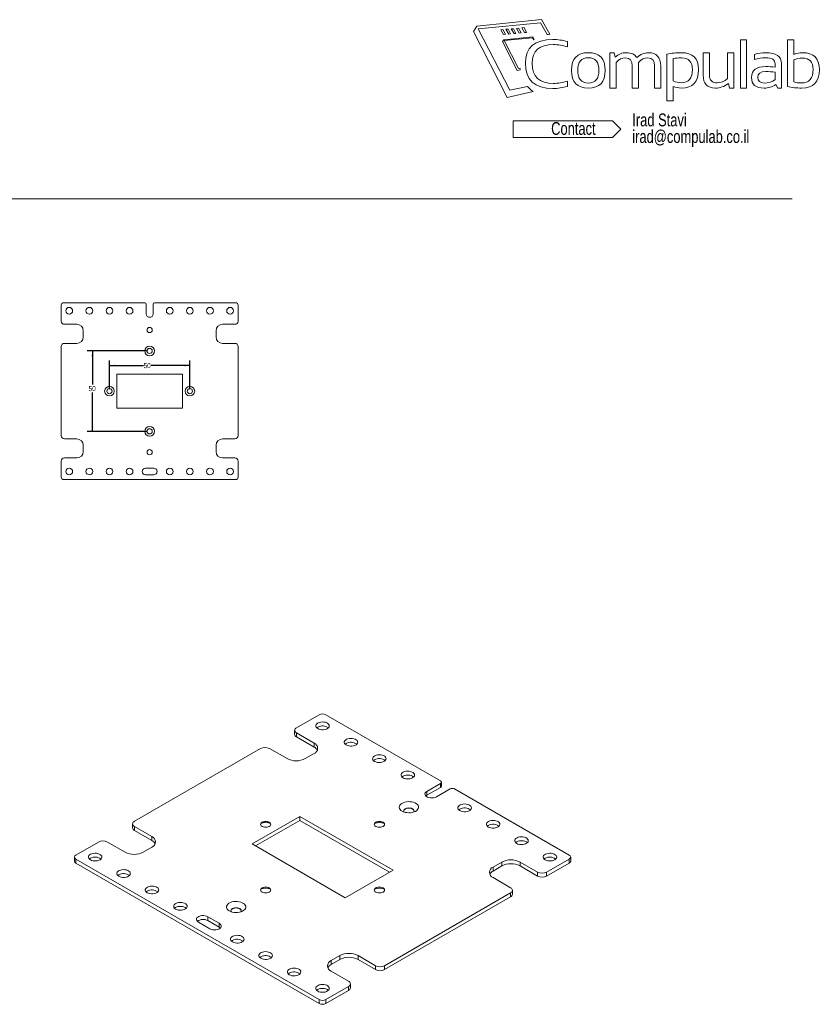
# Model space of a CAD drawing. Header units: millimetres. Extents: x 18 to 1161, y 25 to 831.
# Tile 2 of 2: x 664 to 1161, y 219 to 831. Entities that reach past the tile are written whole.
import ezdxf

# ---------------------------------------------------------------- set-up
doc = ezdxf.new("R2010")
doc.units = ezdxf.units.MM
doc.layers.add('DIM', color=1, linetype='Continuous')
doc.styles.add('SLDTEXTSTYLE0', font='TXT', dxfattribs={"width": 0.75})
doc.dimstyles.new('SLDDIMSTYLE1', dxfattribs={"dimtxt": 3.175, "dimasz": 3.302, "dimexe": 0, "dimexo": 0.0625, "dimgap": 0.79375, "dimtad": 0, "dimtih": 1, "dimtoh": 1, "dimrnd": 1e-09, "dimzin": 12, "dimdsep": 46, "dimtxsty": 'SLDTEXTSTYLE0', "dimsah": 1, "dimcen": 0.09, "dimadec": 0, "dimazin": 3, "dimtfac": 1, "dimtofl": 0, "dimtmove": 0, "dimatfit": 3, "dimfxl": 1, "dimfrac": 2, "dimtolj": 1, "dimtzin": 12, "dimarcsym": 0})

# ---------------------------------------------------------------- blocks, each defined once
blk = doc.blocks.new('Block1')
at = {"color": 7, "linetype": 'Continuous', "lineweight": 0}
for p, q in [((42, 929), (848, 1011)), ((848, 1011), (952, 829)), ((0, 864), (43, 930)), ((422, 44), (0, 864)), ((42, 929), (42, 929)), ((43, 930), (43, 929)), ((833, 973), (60, 896)), ((60, 896), (454, 134)), ((367, 888), (341, 886)), ((341, 886), (376, 827)), ((399, 829), (367, 888)), ((431, 893), (404, 891)), ((404, 891), (439, 832)), ((462, 834), (431, 893)), ((499, 898), (472, 896)), ((472, 896), (507, 837)), ((530, 839), (499, 898)), ((563, 906), (536, 903)), ((536, 903), (570, 845)), ((594, 847), (563, 906)), ((630, 912), (603, 909)), ((603, 909), (636, 850)), ((661, 853), (630, 912)), ((917, 826), (833, 973)), ((363, 738), (379, 760)), ((546, 379), (363, 738)), ((376, 827), (399, 829)), ((379, 760), (738, 796)), ((735, 787), (383, 752)), ((383, 752), (562, 405)), ((439, 832), (462, 834)), ((507, 837), (530, 839)), ((570, 845), (594, 847)), ((636, 850), (661, 853)), ((750, 760), (735, 787)), ((738, 796), (756, 765)), ((1169, 739), (1169, 672)), ((3321, 160), (3321, 760)), ((3321, 760), (3398, 760)), ((3398, 760), (3398, 160)), ((3909, 760), (3986, 760)), ((3909, 178), (3909, 760)), ((3986, 760), (3986, 579)), ((1698, 160), (1698, 600)), ((1698, 600), (1750, 600)), ((1750, 600), (1763, 545)), ((2407, 0), (2407, 582)), ((2485, 526), (2485, 249)), ((2859, 324), (2859, 600)), ((2859, 600), (2936, 600)), ((2936, 600), (2936, 322)), ((3161, 280), (3161, 600)), ((3161, 600), (3239, 600)), ((3239, 600), (3239, 160)), ((3495, 516), (3495, 579)), ((3986, 511), (3986, 236)), ((582, 386), (546, 379)), ((562, 405), (580, 409)), ((1775, 479), (1775, 160)), ((1975, 160), (1975, 436)), ((2052, 479), (2052, 160)), ((2252, 160), (2252, 437)), ((2330, 433), (2330, 160)), ((3753, 420), (3753, 461)), ((3831, 464), (3831, 160)), ((1169, 248), (1169, 181)), ((3753, 265), (3753, 357)), ((454, 134), (674, 180)), ((1775, 160), (1698, 160)), ((2052, 160), (1975, 160)), ((2330, 160), (2252, 160)), ((2485, 181), (2485, 0)), ((3185, 160), (3172, 216)), ((3239, 160), (3185, 160)), ((3398, 160), (3321, 160)), ((3787, 160), (3760, 203)), ((3831, 160), (3787, 160)), ((743, 116), (422, 44)), ((2485, 0), (2407, 0))]:
    blk.add_line(p, q, dxfattribs=at)
for start, end in [(123.3772, 124.5203), (93.1158, 98.181), (183.8972, 187.295), (220.5073, 234.286)]:
    blk.add_arc((973, 436), 394, start, end, dxfattribs=at)
at = {"color": 8, "linetype": 'Continuous', "lineweight": 0}
for points in [[(647, 468), (647, 666), (761, 764), (987, 764)], [(987, 764), (1052, 764), (1113, 756), (1169, 739)], [(996, 701), (820, 701), (731, 624), (731, 468)], [(1169, 672), (1113, 691), (1055, 701), (996, 701)], [(1763, 545), (1805, 582), (1851, 600), (1901, 600)], [(1892, 536), (1849, 536), (1810, 517), (1775, 479)], [(1975, 436), (1975, 502), (1947, 536), (1892, 536)], [(1901, 600), (1965, 600), (2009, 580), (2032, 540)], [(2032, 540), (2080, 580), (2128, 600), (2178, 600)], [(2169, 536), (2127, 536), (2089, 517), (2052, 479)], [(2252, 437), (2252, 503), (2224, 536), (2169, 536)], [(2178, 600), (2279, 600), (2330, 545), (2330, 433)], [(2407, 582), (2466, 594), (2526, 600), (2589, 600)], [(2588, 536), (2549, 536), (2514, 532), (2485, 526)], [(2724, 392), (2724, 488), (2679, 536), (2588, 536)], [(2589, 600), (2730, 600), (2801, 531), (2801, 391)], [(3495, 579), (3543, 593), (3589, 600), (3634, 600)], [(3634, 537), (3589, 537), (3543, 530), (3495, 516)], [(3634, 600), (3765, 600), (3831, 555), (3831, 464)], [(3753, 461), (3753, 512), (3714, 537), (3634, 537)], [(3986, 579), (4020, 593), (4055, 600), (4093, 600)], [(4093, 533), (4053, 533), (4017, 526), (3986, 511)], [(4093, 600), (4233, 600), (4303, 530), (4303, 389)], [(4226, 392), (4226, 486), (4182, 533), (4093, 533)], [(987, 155), (761, 155), (647, 260), (647, 468)], [(731, 468), (731, 302), (820, 218), (996, 218)], [(2587, 227), (2679, 227), (2724, 282), (2724, 392)], [(2801, 391), (2801, 237), (2730, 160), (2588, 160)], [(3459, 293), (3459, 383), (3519, 428), (3638, 428)], [(3638, 428), (3677, 428), (3715, 426), (3753, 420)], [(4079, 224), (4177, 224), (4226, 280), (4226, 392)], [(4303, 389), (4303, 236), (4229, 160), (4083, 160)], [(996, 218), (1055, 218), (1113, 228), (1169, 248)], [(2485, 249), (2516, 234), (2550, 227), (2587, 227)], [(3011, 160), (2909, 160), (2859, 214), (2859, 324)], [(2936, 322), (2936, 257), (2969, 224), (3034, 224)], [(3034, 224), (3078, 224), (3121, 243), (3161, 280)], [(3617, 160), (3512, 160), (3459, 204), (3459, 293)], [(3638, 365), (3571, 365), (3537, 342), (3537, 294)], [(3537, 294), (3537, 246), (3564, 223), (3617, 223)], [(3617, 223), (3671, 223), (3716, 237), (3753, 265)], [(3753, 357), (3715, 363), (3677, 365), (3638, 365)], [(1169, 181), (1113, 164), (1052, 155), (987, 155)], [(2588, 160), (2552, 160), (2518, 167), (2485, 181)], [(3172, 216), (3118, 178), (3065, 160), (3011, 160)], [(3760, 203), (3716, 174), (3669, 160), (3617, 160)], [(4083, 160), (4020, 160), (3962, 166), (3909, 178)], [(3986, 236), (4012, 228), (4043, 224), (4079, 224)]]:
    blk.add_open_spline(points, degree=3, dxfattribs=at)
for points, knots in [([(1220, 380), (1220, 527), (1290, 600), (1430, 600), (1570, 600), (1640, 527), (1640, 380)], [0, 0, 0, 0, 1, 1, 1, 2, 2, 2, 2]), ([(1430, 537), (1342, 537), (1298, 486), (1298, 382), (1298, 276), (1342, 223), (1430, 223)], [2, 2, 2, 2, 3, 3, 3, 4, 4, 4, 4]), ([(1430, 223), (1518, 223), (1562, 276), (1562, 382), (1562, 486), (1518, 537), (1430, 537)], [0, 0, 0, 0, 1, 1, 1, 2, 2, 2, 2]), ([(1640, 380), (1640, 233), (1570, 160), (1430, 160), (1291, 160), (1221, 233), (1220, 380)], [2, 2, 2, 2, 3, 3, 3, 4, 4, 4, 4])]:
    blk.add_open_spline(points, degree=3, knots=knots, dxfattribs=at)
blk = doc.blocks.new('SW_NOTE_6')
at = {"color": 0, "linetype": 'Continuous', "lineweight": 0}
for p, q in [((-10.04, 0.7), (-10.04, 11.02)), ((-10.04, 11.02), (51.78, 11.02)), ((51.78, 11.02), (56.94, 5.86)), ((51.78, 0.7), (-10.04, 0.7)), ((56.94, 5.86), (51.78, 0.7))]:
    blk.add_line(p, q, dxfattribs=at)
at = {"color": 0, "linetype": 'Continuous', "lineweight": 0, "insert": (41.25, 10.31), "char_height": 8, "attachment_point": 3, "style": 'SLDTEXTSTYLE0'}
blk.add_mtext('Contact', dxfattribs=at)
blk = doc.blocks.new('SW_NOTE_7')
at = {"color": 0, "linetype": 'Continuous', "lineweight": 0, "char_height": 8, "attachment_point": 1, "style": 'SLDTEXTSTYLE0'}
for s, insert in [('Irad Stavi', (0, 10.31)), ('irad@compulab.co.il', (0, -0.03))]:
    blk.add_mtext(s, dxfattribs=dict(at, insert=insert))
blk = doc.blocks.new('_D_8')
at = {"layer": 'DIM'}
for p, q in [((743.26, 624.93), (705.75, 624.93)), ((708.92, 624.93), (708.92, 604.06)), ((708.92, 574.93), (708.92, 599.02)), ((743.26, 574.93), (705.75, 574.93))]:
    blk.add_line(p, q, dxfattribs=at)
for points in [[(708.92, 624.93), (708.41, 621.63), (709.43, 621.63)], [(708.92, 574.93), (709.43, 578.24), (708.41, 578.24)]]:
    blk.add_solid(points, dxfattribs=at)
at = {"layer": 'DIM', "insert": (706.58, 603.12), "char_height": 3.175, "attachment_point": 1, "style": 'SLDTEXTSTYLE0'}
blk.add_mtext('50', dxfattribs=at)
blk = doc.blocks.new('_D_9')
at = {"layer": 'DIM'}
for p, q in [((719.53, 601.2), (719.53, 619.02)), ((769.53, 601.2), (769.53, 619.02)), ((719.53, 615.85), (740.77, 615.85)), ((769.53, 615.85), (745.47, 615.85))]:
    blk.add_line(p, q, dxfattribs=at)
for points in [[(719.53, 615.85), (722.83, 615.34), (722.83, 616.35)], [(769.53, 615.85), (766.23, 616.35), (766.23, 615.34)]]:
    blk.add_solid(points, dxfattribs=at)
at = {"layer": 'DIM', "insert": (740.77, 617.42), "char_height": 3.175, "attachment_point": 1, "style": 'SLDTEXTSTYLE0'}
blk.add_mtext('50', dxfattribs=at)

msp = doc.modelspace()

# ---------------------------------------------------------------- linework, layer by layer
at = {"color": 7, "linetype": 'Continuous', "lineweight": 0}
msp.add_line((1144.10422, 719.56848), (313.34256, 719.56848), dxfattribs=at)
at = {"color": 7, "linetype": 'Continuous', "lineweight": 15}
for p, q in [((689.52923, 653.43387), (689.52923, 643.48387)), ((741.42923, 654.93387), (691.02923, 654.93387)), ((742.42923, 653.93387), (742.42923, 647.93387)), ((746.62923, 647.93387), (746.62923, 653.93387)), ((798.02923, 654.93387), (747.62923, 654.93387)), ((799.52923, 653.43387), (799.52923, 643.48387)), ((691.52923, 641.48387), (699.22923, 641.48387)), ((703.22923, 637.48387), (703.22923, 633.63387)), ((785.82923, 633.63387), (785.82923, 637.48387)), ((789.82923, 641.48387), (797.52923, 641.48387)), ((689.52923, 627.63387), (689.52923, 572.23387)), ((699.22923, 629.63387), (691.52923, 629.63387)), ((797.52923, 629.63387), (789.82923, 629.63387)), ((799.52923, 627.63387), (799.52923, 572.23387)), ((765.02923, 610.43387), (724.02923, 610.43387)), ((724.02923, 610.43387), (724.02923, 589.43387)), ((765.02923, 589.43387), (765.02923, 610.43387)), ((724.02923, 589.43387), (765.02923, 589.43387)), ((691.52923, 570.23387), (699.22923, 570.23387)), ((789.82923, 570.23387), (797.52923, 570.23387)), ((703.22923, 566.23387), (703.22923, 562.38387)), ((785.82923, 562.38387), (785.82923, 566.23387)), ((699.22923, 558.38387), (691.52923, 558.38387)), ((797.52923, 558.38387), (789.82923, 558.38387)), ((689.52923, 556.38387), (689.52923, 546.43387)), ((747.02923, 552.03387), (742.02923, 552.03387)), ((799.52923, 556.38387), (799.52923, 546.43387)), ((742.02923, 547.83387), (747.02923, 547.83387)), ((691.02923, 544.93387), (798.02923, 544.93387)), ((835.84158, 390.59932), (849.913, 398.72258)), ((925.43201, 357.57561), (854.15565, 398.72258)), ((834.67001, 388.9665), (834.67001, 386.51688)), ((846.73102, 381.04734), (835.84158, 387.33368)), ((835.84158, 384.88406), (835.84158, 387.33368)), ((846.73102, 378.59772), (835.84158, 384.88406)), ((846.73102, 378.59772), (846.73102, 381.04734)), ((735.07886, 332.43024), (813.42629, 377.65925)), ((819.08315, 377.65925), (829.97259, 371.37291)), ((841.2863, 371.37291), (846.73102, 374.51608)), ((925.43201, 355.94279), (916.94673, 351.04434)), ((925.43201, 353.49317), (925.43201, 355.94279)), ((926.0178, 354.30958), (926.0178, 356.7592)), ((916.94673, 348.59472), (925.43201, 353.49317)), ((916.94673, 351.04434), (916.94673, 348.59472)), ((922.88642, 347.61543), (931.37171, 352.51388)), ((1005.4765, 311.36691), (934.20013, 352.51388)), ((733.90729, 330.79742), (733.90729, 328.3478)), ((837.89219, 335.45095), (808.1937, 318.30638)), ((810.31537, 317.08157), (837.89219, 333.00133)), ((895.87495, 301.97822), (837.89219, 335.45095)), ((837.89219, 335.45095), (837.89219, 333.00133)), ((837.89219, 333.00133), (893.75328, 300.75341)), ((745.96831, 322.87826), (735.07886, 329.16461)), ((735.07886, 326.71498), (735.07886, 329.16461)), ((745.96831, 320.42864), (735.07886, 326.71498)), ((698.59215, 311.36691), (712.66358, 319.49017)), ((718.32043, 319.49017), (729.20988, 313.20383)), ((745.96831, 320.42864), (745.96831, 322.87826)), ((740.52359, 313.20383), (745.96831, 316.347)), ((808.1937, 318.30638), (866.17646, 284.83365)), ((697.71347, 310.1423), (697.71347, 307.69268)), ((849.913, 221.56202), (698.59215, 308.91769)), ((698.59215, 308.91769), (698.59215, 306.46806)), ((849.913, 219.11239), (698.59215, 306.46806)), ((963.54506, 307.08077), (958.10034, 303.9376)), ((963.54506, 304.63114), (963.54506, 307.08077)), ((985.74822, 300.79442), (974.85877, 307.08077)), ((974.85877, 304.63114), (974.85877, 307.08077)), ((1005.4765, 308.91769), (991.40507, 300.79442)), ((1005.4765, 306.46806), (991.40507, 298.3448)), ((1005.4765, 306.46806), (1005.4765, 308.91769)), ((1006.35518, 307.69268), (1006.35518, 310.1423)), ((866.17646, 284.83365), (895.87495, 301.97822)), ((963.54506, 304.63114), (958.10034, 301.48797)), ((958.10034, 301.48797), (958.10034, 303.9376)), ((985.74822, 298.3448), (974.85877, 304.63114)), ((985.74822, 298.3448), (985.74822, 300.79442)), ((991.40507, 300.79442), (991.40507, 298.3448)), ((958.10034, 297.40633), (968.98979, 291.11999)), ((968.98979, 287.85436), (890.64236, 242.62535)), ((968.98979, 285.40473), (968.98979, 287.85436)), ((970.16136, 287.03755), (970.16136, 289.48717)), ((968.98979, 285.40473), (890.64236, 240.17572)), ((774.81826, 269.64846), (781.88933, 265.56641)), ((787.82903, 268.99533), (780.75796, 273.07737)), ((780.75796, 273.07737), (780.75796, 270.62775)), ((780.75796, 270.62775), (787.82903, 266.54571)), ((787.82903, 268.99533), (787.82903, 266.54571)), ((862.78235, 248.91169), (857.33763, 245.76852)), ((862.78235, 246.46207), (857.33763, 243.3189)), ((857.33763, 243.3189), (857.33763, 245.76852)), ((862.78235, 246.46207), (862.78235, 248.91169)), ((884.9855, 242.62535), (874.09606, 248.91169)), ((874.09606, 246.46207), (874.09606, 248.91169)), ((884.9855, 240.17572), (874.09606, 246.46207)), ((857.33763, 239.23725), (868.22707, 232.95091)), ((884.9855, 240.17572), (884.9855, 242.62535)), ((890.64236, 240.17572), (890.64236, 242.62535)), ((868.22707, 229.68528), (854.15565, 221.56202)), ((868.22707, 227.23566), (854.15565, 219.11239)), ((868.22707, 227.23566), (868.22707, 229.68528)), ((869.39864, 228.86847), (869.39864, 231.31809)), ((849.913, 219.11239), (849.913, 221.56202)), ((854.15565, 221.56202), (854.15565, 219.11239))]:
    msp.add_line(p, q, dxfattribs=at)
at = {"color": 7, "linetype": 'Continuous', "lineweight": 15, "flags": 128}
for points in [[(849.06448, 390.06865), (849.82942, 389.71948), (850.71324, 389.48157), (851.66827, 389.36773), (852.64304, 389.3841), (853.58499, 389.5298), (854.44335, 389.79699), (855.17183, 390.17124), (855.73117, 390.63239), (856.09121, 391.15557), (856.23255, 391.71259), (856.14756, 392.27341), (855.84082, 392.80779), (855.32887, 393.28694), (854.63931, 393.68501), (853.80932, 393.98055), (852.88364, 394.15763), (851.91217, 394.20669), (850.94728, 394.1251), (850.041, 393.91725), (849.24218, 393.59435), (848.59389, 393.17381), (848.13107, 392.67829), (847.87867, 392.13451), (847.85031, 391.57179), (848.04751, 391.02046), (848.45963, 390.51025), (849.06448, 390.06865)], [(849.06448, 391.04794), (848.45963, 390.60635), (848.40961, 390.5583)], [(866.74215, 379.86355), (867.50709, 379.51438), (868.39091, 379.27647), (869.34594, 379.16263), (870.32071, 379.179), (871.26266, 379.3247), (872.12102, 379.59188), (872.8495, 379.96614), (873.40884, 380.42729), (873.76888, 380.95047), (873.91022, 381.50749), (873.82523, 382.06831), (873.51849, 382.60269), (873.00654, 383.08184), (872.31698, 383.47991), (871.48699, 383.77545), (870.56131, 383.95252), (869.58984, 384.00159), (868.62495, 383.92), (867.71867, 383.71215), (866.91985, 383.38925), (866.27156, 382.96871), (865.80873, 382.47319), (865.55634, 381.92941), (865.52798, 381.36669), (865.72518, 380.81536), (866.1373, 380.30514), (866.74215, 379.86355)], [(866.74215, 380.84284), (866.1373, 380.40125), (866.08728, 380.3532)], [(884.41982, 369.65845), (885.18476, 369.30928), (886.06858, 369.07136), (887.02361, 368.95752), (887.99838, 368.9739), (888.94033, 369.1196), (889.79869, 369.38678), (890.52717, 369.76104), (891.08651, 370.22219), (891.44655, 370.74537), (891.58789, 371.30239), (891.50289, 371.8632), (891.19616, 372.39759), (890.68421, 372.87673), (889.99465, 373.27481), (889.16466, 373.57035), (888.23898, 373.74742), (887.26751, 373.79649), (886.30262, 373.7149), (885.39634, 373.50705), (884.59752, 373.18415), (883.94923, 372.7636), (883.4864, 372.26809), (883.23401, 371.72431), (883.20565, 371.16159), (883.40284, 370.61026), (883.81497, 370.10004), (884.41982, 369.65845)], [(884.41982, 370.63774), (883.81497, 370.19615), (883.76495, 370.14809)], [(902.09749, 359.45335), (902.86243, 359.10418), (903.74625, 358.86626), (904.70128, 358.75242), (905.67605, 358.7688), (906.618, 358.9145), (907.47635, 359.18168), (908.20484, 359.55593), (908.76418, 360.01708), (909.12422, 360.54027), (909.26556, 361.09729), (909.18056, 361.6581), (908.87383, 362.19249), (908.36188, 362.67163), (907.67232, 363.06971), (906.84233, 363.36525), (905.91665, 363.54232), (904.94518, 363.59139), (903.98029, 363.5098), (903.07401, 363.30195), (902.27519, 362.97905), (901.62689, 362.5585), (901.16407, 362.06298), (900.91168, 361.51921), (900.88332, 360.95649), (901.08051, 360.40516), (901.49264, 359.89494), (902.09749, 359.45335)], [(902.09749, 360.43264), (901.49264, 359.99104), (901.44262, 359.94299)], [(916.94673, 351.04434), (916.32229, 350.58423), (915.90675, 350.05122), (915.72424, 349.47628), (915.78537, 348.89284), (916.0866, 348.3348), (916.61041, 347.83459), (917.32636, 347.42128), (918.19284, 347.11889), (919.1595, 346.94499), (920.17017, 346.9097), (921.16609, 347.01506), (922.08939, 347.25495), (922.88642, 347.61543)], [(901.5318, 338.71658), (902.41139, 338.29732), (903.41254, 337.98174), (904.49905, 337.78124), (905.63165, 337.70306), (906.76942, 337.75004), (907.87123, 337.92047), (908.89725, 338.20819), (909.8104, 338.60282), (910.57769, 339.09007), (911.17137, 339.65235), (911.57, 340.26933), (911.75915, 340.91871), (911.73201, 341.57702), (911.48954, 342.22046), (911.04051, 342.82579), (910.40116, 343.37113), (909.59458, 343.83675), (908.64993, 344.20585), (907.60136, 344.46506), (906.48675, 344.60504), (905.34641, 344.62071), (904.22153, 344.51151), (903.15277, 344.28139), (902.17877, 343.93866), (901.33473, 343.49572), (900.65115, 342.96856), (900.15274, 342.37625), (899.85751, 341.7402), (899.77614, 341.08338), (899.91156, 340.42954), (900.25888, 339.80231), (900.80554, 339.22436), (901.5318, 338.71658)], [(916.29186, 348.10508), (916.32229, 348.13461), (916.94673, 348.59472)], [(937.45282, 339.04314), (938.21777, 338.69398), (939.10158, 338.45606), (940.05662, 338.34222), (941.03139, 338.35859), (941.97334, 338.5043), (942.83169, 338.77148), (943.56018, 339.14573), (944.11952, 339.60688), (944.47956, 340.13007), (944.6209, 340.68708), (944.5359, 341.2479), (944.22917, 341.78229), (943.71722, 342.26143), (943.02766, 342.6595), (942.19767, 342.95504), (941.27199, 343.13212), (940.30052, 343.18118), (939.33563, 343.09959), (938.42935, 342.89175), (937.63053, 342.56884), (936.98223, 342.1483), (936.51941, 341.65278), (936.26702, 341.109), (936.23865, 340.54628), (936.43585, 339.99495), (936.84798, 339.48474), (937.45282, 339.04314)], [(908.71079, 338.14522), (908.8654, 338.40137), (908.97444, 338.87949), (908.8654, 339.35761), (908.54572, 339.80315), (908.03718, 340.18574), (907.37444, 340.47932), (906.60266, 340.66387), (905.77444, 340.72681), (904.94622, 340.66387), (904.17444, 340.47932), (903.5117, 340.18574), (903.00316, 339.80315), (902.68348, 339.35761), (902.57444, 338.87949), (902.68348, 338.40137), (902.83809, 338.14522)], [(908.97131, 338.79784), (908.8654, 339.19431), (908.54572, 339.63984), (908.03718, 340.02244), (907.37444, 340.31601), (906.60266, 340.50056), (905.77444, 340.5635), (904.94622, 340.50056), (904.17444, 340.31601), (903.5117, 340.02244)], [(937.45282, 340.02244), (936.84798, 339.58084), (936.79796, 339.53279)], [(814.41624, 331.85875), (813.9077, 331.47616), (813.58802, 331.03062), (813.47899, 330.5525), (813.58802, 330.07438), (813.9077, 329.62884), (814.41624, 329.24625), (815.07899, 328.95267), (815.85076, 328.76813), (816.67899, 328.70518), (817.50721, 328.76813), (818.27899, 328.95267), (818.94173, 329.24625), (819.45027, 329.62884), (819.76995, 330.07438), (819.87899, 330.5525), (819.76995, 331.03062), (819.45027, 331.47616), (818.94173, 331.85875), (818.27899, 332.15233), (817.50721, 332.33688), (816.67899, 332.39982), (815.85076, 332.33688), (815.07899, 332.15233), (814.41624, 331.85875)], [(813.48211, 330.47085), (813.58802, 330.86731), (813.9077, 331.31285), (814.41624, 331.69545), (815.07899, 331.98902), (815.85076, 332.17357), (816.67899, 332.23651), (817.50721, 332.17357), (818.27899, 331.98902), (818.94173, 331.69545)], [(885.12692, 331.85875), (884.61838, 331.47616), (884.2987, 331.03062), (884.18966, 330.5525), (884.2987, 330.07438), (884.61838, 329.62884), (885.12692, 329.24625), (885.78966, 328.95267), (886.56144, 328.76813), (887.38966, 328.70518), (888.21788, 328.76813), (888.98966, 328.95267), (889.65241, 329.24625), (890.16095, 329.62884), (890.48063, 330.07438), (890.58966, 330.5525), (890.48063, 331.03062), (890.16095, 331.47616), (889.65241, 331.85875), (888.98966, 332.15233), (888.21788, 332.33688), (887.38966, 332.39982), (886.56144, 332.33688), (885.78966, 332.15233), (885.12692, 331.85875)], [(884.19279, 330.47085), (884.2987, 330.86731), (884.61838, 331.31285), (885.12692, 331.69545), (885.78966, 331.98902), (886.56144, 332.17357), (887.38966, 332.23651), (888.21788, 332.17357), (888.98966, 331.98902), (889.65241, 331.69545)], [(955.13049, 328.83804), (955.89544, 328.48888), (956.77925, 328.25096), (957.73429, 328.13712), (958.70906, 328.15349), (959.65101, 328.2992), (960.50936, 328.56638), (961.23785, 328.94063), (961.79719, 329.40178), (962.15723, 329.92497), (962.29857, 330.48198), (962.21357, 331.0428), (961.90683, 331.57718), (961.39489, 332.05633), (960.70533, 332.4544), (959.87534, 332.74994), (958.94966, 332.92702), (957.97819, 332.97608), (957.0133, 332.89449), (956.10702, 332.68664), (955.3082, 332.36374), (954.6599, 331.9432), (954.19708, 331.44768), (953.94469, 330.9039), (953.91632, 330.34118), (954.11352, 329.78985), (954.52565, 329.27964), (955.13049, 328.83804)], [(955.13049, 329.81733), (954.52565, 329.37574), (954.47563, 329.32769)], [(972.80816, 318.63294), (973.57311, 318.28377), (974.45692, 318.04586), (975.41196, 317.93202), (976.38673, 317.94839), (977.32868, 318.0941), (978.18703, 318.36128), (978.91552, 318.73553), (979.47486, 319.19668), (979.8349, 319.71986), (979.97623, 320.27688), (979.89124, 320.8377), (979.5845, 321.37208), (979.07256, 321.85123), (978.383, 322.2493), (977.55301, 322.54484), (976.62733, 322.72192), (975.65586, 322.77098), (974.69097, 322.68939), (973.78469, 322.48154), (972.98587, 322.15864), (972.33757, 321.7381), (971.87475, 321.24258), (971.62236, 320.6988), (971.59399, 320.13608), (971.79119, 319.58475), (972.20332, 319.07454), (972.80816, 318.63294)], [(972.80816, 319.61223), (972.20332, 319.17064), (972.1533, 319.12259)], [(707.64312, 308.42784), (708.40807, 308.07867), (709.29188, 307.84076), (710.24691, 307.72692), (711.22168, 307.74329), (712.16363, 307.88899), (713.02199, 308.15617), (713.75047, 308.53043), (714.30981, 308.99158), (714.66986, 309.51476), (714.81119, 310.07178), (714.7262, 310.6326), (714.41946, 311.16698), (713.90751, 311.64613), (713.21796, 312.0442), (712.38797, 312.33974), (711.46228, 312.51681), (710.49081, 312.56588), (709.52593, 312.48429), (708.61965, 312.27644), (707.82083, 311.95354), (707.17253, 311.533), (706.70971, 311.03748), (706.45731, 310.4937), (706.42895, 309.93098), (706.62615, 309.37965), (707.03828, 308.86943), (707.64312, 308.42784)], [(990.48583, 308.42784), (991.25078, 308.07867), (992.13459, 307.84076), (993.08963, 307.72692), (994.06439, 307.74329), (995.00635, 307.88899), (995.8647, 308.15617), (996.59319, 308.53043), (997.15253, 308.99158), (997.51257, 309.51476), (997.6539, 310.07178), (997.56891, 310.6326), (997.26217, 311.16698), (996.75023, 311.64613), (996.06067, 312.0442), (995.23068, 312.33974), (994.30499, 312.51681), (993.33353, 312.56588), (992.36864, 312.48429), (991.46236, 312.27644), (990.66354, 311.95354), (990.01524, 311.533), (989.55242, 311.03748), (989.30003, 310.4937), (989.27166, 309.93098), (989.46886, 309.37965), (989.88099, 308.86943), (990.48583, 308.42784)], [(707.64312, 309.40713), (707.03828, 308.96554), (706.98826, 308.91749)], [(990.48583, 309.40713), (989.88099, 308.96554), (989.83097, 308.91749)], [(725.32079, 298.22274), (726.08574, 297.87357), (726.96955, 297.63565), (727.92458, 297.52181), (728.89935, 297.53819), (729.8413, 297.68389), (730.69966, 297.95107), (731.42814, 298.32533), (731.98748, 298.78648), (732.34753, 299.30966), (732.48886, 299.86668), (732.40387, 300.42749), (732.09713, 300.96188), (731.58518, 301.44102), (730.89563, 301.8391), (730.06563, 302.13464), (729.13995, 302.31171), (728.16848, 302.36078), (727.2036, 302.27919), (726.29732, 302.07134), (725.4985, 301.74844), (724.8502, 301.32789), (724.38738, 300.83238), (724.13498, 300.2886), (724.10662, 299.72588), (724.30382, 299.17455), (724.71595, 298.66433), (725.32079, 298.22274)], [(725.32079, 299.20203), (724.71595, 298.76044), (724.66593, 298.71238)], [(742.99846, 288.01764), (743.76341, 287.66847), (744.64722, 287.43055), (745.60225, 287.31671), (746.57702, 287.33309), (747.51897, 287.47879), (748.37733, 287.74597), (749.10581, 288.12023), (749.66515, 288.58137), (750.0252, 289.10456), (750.16653, 289.66158), (750.08154, 290.22239), (749.7748, 290.75678), (749.26285, 291.23592), (748.5733, 291.634), (747.7433, 291.92954), (746.81762, 292.10661), (745.84615, 292.15568), (744.88127, 292.07409), (743.97499, 291.86624), (743.17617, 291.54334), (742.52787, 291.12279), (742.06505, 290.62728), (741.81265, 290.0835), (741.78429, 289.52078), (741.98149, 288.96945), (742.39362, 288.45923), (742.99846, 288.01764)], [(742.99846, 288.99693), (742.39362, 288.55533), (742.3436, 288.50728)], [(814.41624, 291.03835), (813.9077, 290.65576), (813.58802, 290.21022), (813.47899, 289.73209), (813.58802, 289.25397), (813.9077, 288.80843), (814.41624, 288.42584), (815.07899, 288.13227), (815.85076, 287.94772), (816.67899, 287.88477), (817.50721, 287.94772), (818.27899, 288.13227), (818.94173, 288.42584), (819.45027, 288.80843), (819.76995, 289.25397), (819.87899, 289.73209), (819.76995, 290.21022), (819.45027, 290.65576), (818.94173, 291.03835), (818.27899, 291.33192), (817.50721, 291.51647), (816.67899, 291.57942), (815.85076, 291.51647), (815.07899, 291.33192), (814.41624, 291.03835)], [(813.48211, 289.65044), (813.58802, 290.04691), (813.9077, 290.49245), (814.41624, 290.87504), (815.07899, 291.16861), (815.85076, 291.35316), (816.67899, 291.41611), (817.50721, 291.35316), (818.27899, 291.16861), (818.94173, 290.87504)], [(885.12692, 291.03835), (884.61838, 290.65576), (884.2987, 290.21022), (884.18966, 289.73209), (884.2987, 289.25397), (884.61838, 288.80843), (885.12692, 288.42584), (885.78966, 288.13227), (886.56144, 287.94772), (887.38966, 287.88477), (888.21788, 287.94772), (888.98966, 288.13227), (889.65241, 288.42584), (890.16095, 288.80843), (890.48063, 289.25397), (890.58966, 289.73209), (890.48063, 290.21022), (890.16095, 290.65576), (889.65241, 291.03835), (888.98966, 291.33192), (888.21788, 291.51647), (887.38966, 291.57942), (886.56144, 291.51647), (885.78966, 291.33192), (885.12692, 291.03835)], [(884.19279, 289.65044), (884.2987, 290.04691), (884.61838, 290.49245), (885.12692, 290.87504), (885.78966, 291.16861), (886.56144, 291.35316), (887.38966, 291.41611), (888.21788, 291.35316), (888.98966, 291.16861), (889.65241, 290.87504)], [(760.67613, 277.81254), (761.44108, 277.46337), (762.32489, 277.22545), (763.27992, 277.11161), (764.25469, 277.12798), (765.19664, 277.27369), (766.055, 277.54087), (766.78348, 277.91512), (767.34282, 278.37627), (767.70287, 278.89946), (767.8442, 279.45647), (767.75921, 280.01729), (767.45247, 280.55168), (766.94052, 281.03082), (766.25097, 281.42889), (765.42097, 281.72443), (764.49529, 281.90151), (763.52382, 281.95058), (762.55894, 281.86899), (761.65266, 281.66114), (760.85383, 281.33824), (760.20554, 280.91769), (759.74272, 280.42217), (759.49032, 279.8784), (759.46196, 279.31567), (759.65916, 278.76435), (760.07129, 278.25413), (760.67613, 277.81254)], [(794.05157, 276.66956), (794.93116, 276.25031), (795.93231, 275.93472), (797.01882, 275.73422), (798.15142, 275.65604), (799.28919, 275.70302), (800.39099, 275.87345), (801.41702, 276.16118), (802.33017, 276.5558), (803.09746, 277.04306), (803.69114, 277.60533), (804.08976, 278.22231), (804.27892, 278.87169), (804.25178, 279.53), (804.00931, 280.17345), (803.56028, 280.77878), (802.92093, 281.32411), (802.11435, 281.78974), (801.1697, 282.15883), (800.12113, 282.41805), (799.00652, 282.55802), (797.86617, 282.57369), (796.7413, 282.46449), (795.67254, 282.23437), (794.69854, 281.89164), (793.8545, 281.4487), (793.17092, 280.92155), (792.67251, 280.32924), (792.37728, 279.69318), (792.29591, 279.03636), (792.43133, 278.38252), (792.77865, 277.75529), (793.32531, 277.17734), (794.05157, 276.66956)], [(760.67613, 278.79183), (760.07129, 278.35023), (760.02127, 278.30218)], [(801.23056, 276.0982), (801.38517, 276.35435), (801.49421, 276.83247), (801.38517, 277.3106), (801.06549, 277.75614), (800.55695, 278.13873), (799.89421, 278.4323), (799.12243, 278.61685), (798.29421, 278.6798), (797.46599, 278.61685), (796.69421, 278.4323), (796.03147, 278.13873), (795.52293, 277.75614), (795.20325, 277.3106), (795.09421, 276.83247), (795.20325, 276.35435), (795.35786, 276.0982)], [(801.49108, 276.75082), (801.38517, 277.14729), (801.06549, 277.59283), (800.55695, 277.97542), (799.89421, 278.26899), (799.12243, 278.45354), (798.29421, 278.51649), (797.46599, 278.45354), (796.69421, 278.26899), (796.03147, 277.97542)], [(780.75796, 273.07737), (779.96093, 273.43785), (779.03763, 273.67774), (778.0417, 273.7831), (777.03104, 273.74781), (776.06438, 273.57391), (775.19789, 273.27152), (774.48194, 272.85821), (773.95813, 272.358), (773.65691, 271.79996), (773.59578, 271.21652), (773.77829, 270.64158), (774.19383, 270.10857), (774.81826, 269.64846)], [(781.88933, 265.56641), (782.68636, 265.20594), (783.60967, 264.96605), (784.60559, 264.86069), (785.61625, 264.89598), (786.58291, 265.06987), (787.4494, 265.37226), (788.16535, 265.78557), (788.68916, 266.28578), (788.99038, 266.84382), (789.05152, 267.42727), (788.86901, 268.0022), (788.45346, 268.53521), (787.82903, 268.99533)], [(787.82903, 266.54571), (788.45346, 266.08559), (788.48389, 266.05606)], [(796.03147, 257.40233), (796.79641, 257.05317), (797.68023, 256.81525), (798.63526, 256.70141), (799.61003, 256.71778), (800.55198, 256.86349), (801.41034, 257.13067), (802.13882, 257.50492), (802.69816, 257.96607), (803.0582, 258.48926), (803.19954, 259.04627), (803.11455, 259.60709), (802.80781, 260.14147), (802.29586, 260.62062), (801.60631, 261.01869), (800.77631, 261.31423), (799.85063, 261.49131), (798.87916, 261.54037), (797.91428, 261.45878), (797.00799, 261.25093), (796.20917, 260.92803), (795.56088, 260.50749), (795.09806, 260.01197), (794.84566, 259.46819), (794.8173, 258.90547), (795.0145, 258.35414), (795.42663, 257.84393), (796.03147, 257.40233)], [(796.03147, 258.38163), (795.42663, 257.94003), (795.3766, 257.89198)], [(813.70914, 247.19723), (814.47408, 246.84806), (815.3579, 246.61015), (816.31293, 246.49631), (817.2877, 246.51268), (818.22965, 246.65839), (819.08801, 246.92557), (819.81649, 247.29982), (820.37583, 247.76097), (820.73587, 248.28415), (820.87721, 248.84117), (820.79222, 249.40199), (820.48548, 249.93637), (819.97353, 250.41552), (819.28397, 250.81359), (818.45398, 251.10913), (817.5283, 251.28621), (816.55683, 251.33527), (815.59195, 251.25368), (814.68566, 251.04583), (813.88684, 250.72293), (813.23855, 250.30239), (812.77573, 249.80687), (812.52333, 249.26309), (812.49497, 248.70037), (812.69217, 248.14904), (813.1043, 247.63883), (813.70914, 247.19723)], [(813.70914, 248.17652), (813.1043, 247.73493), (813.05427, 247.68688)], [(831.38681, 236.99213), (832.15175, 236.64296), (833.03557, 236.40505), (833.9906, 236.29121), (834.96537, 236.30758), (835.90732, 236.45328), (836.76568, 236.72046), (837.49416, 237.09472), (838.0535, 237.55587), (838.41354, 238.07905), (838.55488, 238.63607), (838.46989, 239.19689), (838.16315, 239.73127), (837.6512, 240.21042), (836.96164, 240.60849), (836.13165, 240.90403), (835.20597, 241.08111), (834.2345, 241.13017), (833.26962, 241.04858), (832.36333, 240.84073), (831.56451, 240.51783), (830.91622, 240.09729), (830.4534, 239.60177), (830.201, 239.05799), (830.17264, 238.49527), (830.36984, 237.94394), (830.78197, 237.43373), (831.38681, 236.99213)], [(831.38681, 237.97142), (830.78197, 237.52983), (830.73194, 237.48178)], [(849.06448, 226.78703), (849.82942, 226.43786), (850.71324, 226.19994), (851.66827, 226.0861), (852.64304, 226.10248), (853.58499, 226.24818), (854.44335, 226.51536), (855.17183, 226.88962), (855.73117, 227.35077), (856.09121, 227.87395), (856.23255, 228.43097), (856.14756, 228.99178), (855.84082, 229.52617), (855.32887, 230.00531), (854.63931, 230.40339), (853.80932, 230.69893), (852.88364, 230.876), (851.91217, 230.92507), (850.94728, 230.84348), (850.041, 230.63563), (849.24218, 230.31273), (848.59389, 229.89218), (848.13107, 229.39667), (847.87867, 228.85289), (847.85031, 228.29017), (848.04751, 227.73884), (848.45963, 227.22862), (849.06448, 226.78703)], [(849.06448, 227.76632), (848.45963, 227.32473), (848.40961, 227.27668)]]:
    msp.add_lwpolyline(points, dxfattribs=at)
at = {"color": 7, "linetype": 'Continuous', "lineweight": 15}
for centre, radius in [((694.52923, 649.93387), 2.1), ((707.02923, 649.93387), 2.1), ((719.52923, 649.93387), 2.1), ((732.02923, 649.93387), 2.1), ((757.02923, 649.93387), 2.1), ((769.52923, 649.93387), 2.1), ((782.02923, 649.93387), 2.1), ((794.52923, 649.93387), 2.1), ((744.52923, 637.93387), 1.6), ((744.52923, 624.93387), 3), ((744.52923, 624.93387), 1.6), ((719.52923, 599.93387), 3), ((719.52923, 599.93387), 1.6), ((769.52923, 599.93387), 3), ((769.52923, 599.93387), 1.6), ((744.52923, 574.93387), 3), ((744.52923, 574.93387), 1.6), ((744.52923, 561.93387), 1.6), ((694.52923, 549.93387), 2.1), ((707.02923, 549.93387), 2.1), ((719.52923, 549.93387), 2.1), ((732.02923, 549.93387), 2.1), ((757.02923, 549.93387), 2.1), ((769.52923, 549.93387), 2.1), ((782.02923, 549.93387), 2.1), ((794.52923, 549.93387), 2.1)]:
    msp.add_circle(centre, radius, dxfattribs=at)
for centre, radius, start, end in [((691.02923, 653.43387), 1.5, 90, 180), ((741.42923, 653.93387), 1, 0, 90), ((747.62923, 653.93387), 1, 90, 180), ((798.02923, 653.43387), 1.5, 0, 90), ((691.52923, 643.48387), 2, 180, 270), ((744.52923, 647.93387), 2.1, 180, 0), ((797.52923, 643.48387), 2, 270, 0), ((699.22923, 637.48387), 4, 0, 90), ((789.82923, 637.48387), 4, 90, 180), ((699.22923, 633.63387), 4, 270, 0), ((789.82923, 633.63387), 4, 180, 270), ((691.52923, 627.63387), 2, 90, 180), ((797.52923, 627.63387), 2, 360, 90), ((691.52923, 572.23387), 2, 180, 270), ((699.22923, 566.23387), 4, 360, 90), ((789.82923, 566.23387), 4, 90, 180), ((797.52923, 572.23387), 2, 270, 0), ((691.52923, 556.38387), 2, 90, 180), ((699.22923, 562.38387), 4, 270, 0), ((789.82923, 562.38387), 4, 180, 270), ((797.52923, 556.38387), 2, 0, 90), ((742.02923, 549.93387), 2.1, 90, 270), ((747.02923, 549.93387), 2.1, 270, 90), ((691.02923, 546.43387), 1.5, 180, 270), ((798.02923, 546.43387), 1.5, 270, 0), ((852.03432, 394.62844), 4.61107, 62.60967224, 117.39032776), ((836.67184, 386.7165), 2.01176, 185.69479925, 245.62534171), ((836.46129, 388.9665), 1.74646, 110.7834208, 249.2165792), ((851.98369, 385.71136), 6.08284, 52.82760629, 118.6795599), ((845.45698, 377.78171), 3.50536, 291.31255189, 68.68744811), ((869.66136, 375.50626), 6.08284, 52.82760629, 118.6795599), ((816.25472, 372.2004), 6.14809, 62.60967224, 117.39032776), ((844.44445, 374.23664), 4.92417, 28.11206928, 62.33130521), ((835.62945, 382.23062), 12.24295, 242.480539, 297.519461), ((887.33903, 365.30116), 6.08284, 52.82760629, 118.6795599), ((905.0167, 355.09606), 6.08284, 52.82760629, 118.6795599), ((925.12215, 356.7592), 0.87323, 290.7834208, 69.2165792), ((925.01688, 354.40939), 1.00588, 294.37465829, 354.30520075), ((932.78592, 349.78446), 3.07404, 62.60967224, 117.39032776), ((904.19525, 338.53244), 1.63931, 114.64383821, 170.68298811), ((940.37204, 334.68586), 6.08284, 52.82760629, 118.6795599), ((735.69857, 330.79742), 1.74646, 110.7834208, 249.2165792), ((816.67899, 321.78285), 9.79129, 72.54874022, 107.45125978), ((818.25817, 330.20545), 1.63931, 9.31701178, 65.3561618), ((887.38966, 321.78285), 9.79129, 72.54874022, 107.45125978), ((888.96885, 330.20545), 1.63931, 9.31701225, 65.35616176), ((735.90912, 328.54743), 2.01176, 185.69479925, 245.62534171), ((958.04971, 324.48076), 6.08284, 52.82760629, 118.6795599), ((715.49201, 314.03133), 6.14809, 62.60967224, 117.39032776), ((744.69427, 319.61263), 3.50536, 291.31255189, 68.68744811), ((743.68173, 316.06756), 4.92417, 28.11206928, 62.33130521), ((975.72738, 314.27565), 6.08284, 52.82760629, 118.6795599), ((734.86673, 324.06154), 12.24295, 242.480539, 297.519461), ((699.21484, 307.84239), 1.50882, 185.69479925, 245.62534171), ((699.05693, 310.1423), 1.30985, 110.7834208, 249.2165792), ((710.56234, 304.07055), 6.08284, 52.82760629, 118.6795599), ((969.20192, 296.22306), 12.24295, 62.480539, 117.519461), ((993.40505, 304.07055), 6.08284, 52.82760629, 118.6795599), ((1005.01172, 310.1423), 1.30985, 290.7834208, 69.2165792), ((1004.8538, 307.84239), 1.50882, 294.37465829, 354.30520075), ((959.37438, 300.67196), 3.50536, 111.31255189, 248.68744811), ((960.38692, 297.12689), 4.92417, 117.66869479, 151.88793072), ((969.20192, 293.77343), 12.24295, 62.480539, 117.519461), ((988.57664, 306.25327), 6.14809, 242.60967224, 297.39032776), ((728.24001, 293.86545), 6.08284, 52.82760629, 118.6795599), ((988.57664, 303.80365), 6.14809, 242.60967224, 297.39032776), ((745.91768, 283.66035), 6.08284, 52.82760629, 118.6795599), ((816.67899, 280.96244), 9.79129, 72.54874022, 107.45125978), ((818.25817, 289.38504), 1.63931, 9.31701189, 65.35616179), ((887.38966, 280.96244), 9.79129, 72.54874022, 107.45125978), ((888.96885, 289.38504), 1.63931, 9.31701226, 65.35616176), ((968.37008, 289.48717), 1.74646, 290.7834208, 69.2165792), ((968.15953, 287.23718), 2.01176, 294.37465829, 354.30520075), ((763.59535, 273.45525), 6.08284, 52.82760629, 118.6795599), ((796.71502, 276.48542), 1.63931, 114.64383827, 170.68298738), ((777.83611, 265.32664), 6.05302, 61.13745249, 127.35538132), ((798.95069, 253.04505), 6.08284, 52.82760629, 118.6795599), ((816.62835, 242.83994), 6.08284, 52.82760629, 118.6795599), ((858.61167, 242.50289), 3.50536, 111.31255189, 248.68744811), ((868.4392, 238.05398), 12.24295, 62.480539, 117.519461), ((868.4392, 235.60436), 12.24295, 62.480539, 117.519461), ((859.6242, 238.95782), 4.92417, 117.66869479, 151.88793072), ((887.81393, 248.08419), 6.14809, 242.60967224, 297.39032776), ((887.81393, 245.63457), 6.14809, 242.60967224, 297.39032776), ((834.30602, 232.63484), 6.08284, 52.82760629, 118.6795599), ((867.60736, 231.31809), 1.74646, 290.7834208, 69.2165792), ((851.98369, 222.42974), 6.08284, 52.82760629, 118.6795599), ((867.39681, 229.0681), 2.01176, 294.37465829, 354.30520075), ((852.03432, 225.65615), 4.61107, 242.60967224, 297.39032776), ((852.03432, 223.20653), 4.61107, 242.60967224, 297.39032776)]:
    msp.add_arc(centre, radius, start, end, dxfattribs=at)

# ---------------------------------------------------------------- block references
at = {"color": 7, "linetype": 'Continuous', "xscale": 0.05, "yscale": 0.05, "zscale": 0.05}
msp.add_blockref('Block1', (945.83943, 780.40681), dxfattribs=at)
at = {"color": 7, "linetype": 'Continuous', "lineweight": 0}
for name, p in [('SW_NOTE_7', (1044.65165, 762.303)), ('SW_NOTE_6', (980.61336, 756.99268))]:
    msp.add_blockref(name, p, dxfattribs=at)

# ---------------------------------------------------------------- dimensions: what is measured, and where the dimension line sits
at = {"layer": 'DIM'}
dim = msp.add_linear_dim(base=(708.92149, 574.93387), p1=(744.52923, 624.93387), p2=(744.52923, 574.93387), angle=90, dimstyle='SLDDIMSTYLE1', dxfattribs=at)
dim.commit()
dim.dimension.update_dxf_attribs({"geometry": '_D_8', "text_midpoint": (708.92149, 601.54283), "dimtype": 160})
dim = msp.add_linear_dim(base=(769.52923, 615.84519), p1=(719.52923, 599.93387), p2=(769.52923, 599.93387), dimstyle='SLDDIMSTYLE1', dxfattribs=at)
dim.commit()
dim.dimension.update_dxf_attribs({"geometry": '_D_9', "text_midpoint": (743.12096, 615.84519), "dimtype": 160})

doc.saveas('drawing.dxf')
